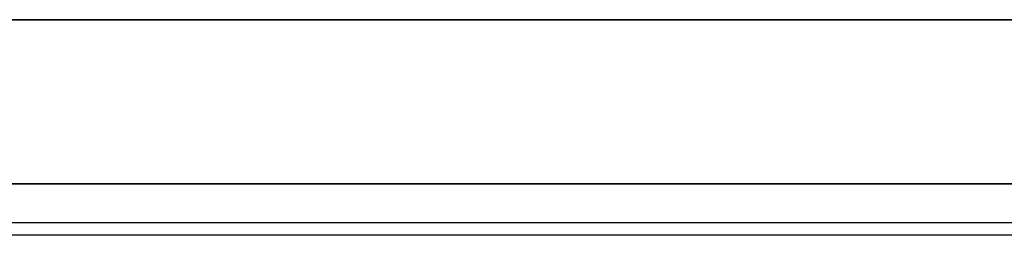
# Model space of a CAD drawing. Header units: millimetres. Extents: x 2083 to 2554, y -1671 to -6.
# Tile 50 of 256: x 2331.205 to 2333.226, y -77.357 to -76.916. Entities that reach past the tile are written whole.
import ezdxf

# ---------------------------------------------------------------- set-up
doc = ezdxf.new("R2010")
doc.units = ezdxf.units.MM
doc.header["$MEASUREMENT"] = 0
doc.layers.add('Base', color=7, linetype='Continuous', true_color=0x000000)
doc.layers.add('Default', color=7, linetype='Continuous', true_color=0x000000)

# ---------------------------------------------------------------- blocks, each defined once
blk = doc.blocks.new('BREP_11_A')
at = {"layer": 'Default'}
for points in [[(1953.7362, -575.2314, 1594.4405), (1979.9862, -575.2314, 1594.4405), (2006.2362, -575.2314, 1594.4405)], [(1953.7362, -576.3727, 1594.1046), (1979.9862, -576.3727, 1594.1046), (2006.2362, -576.3727, 1594.1046)], [(1953.7362, -576.9379, 1594.0253), (1979.9862, -576.9379, 1594.0253), (2006.2362, -576.9379, 1594.0253)], [(1953.7362, -577.4891, 1594), (1979.9862, -577.4891, 1594), (2006.2362, -577.4891, 1594)], [(1953.7362, -578.0405, 1594.0255), (1979.9862, -578.0405, 1594.0255), (2006.2362, -578.0405, 1594.0255)], [(1953.7362, -578.6057, 1594.105), (1979.9862, -578.6057, 1594.105), (2006.2362, -578.6057, 1594.105)], [(1953.7362, -579.7469, 1594.4415), (1979.9862, -579.7469, 1594.4415), (2006.2362, -579.7469, 1594.4415)]]:
    blk.add_open_spline(points, degree=2, dxfattribs=at)

msp = doc.modelspace()

# ---------------------------------------------------------------- block references
at = {"layer": 'Base', "extrusion": (0, 1, 0)}
msp.add_blockref('BREP_11_A', (-4333.8514, 2282.6936, -1671.3574), dxfattribs=at)

doc.saveas('drawing.dxf')
